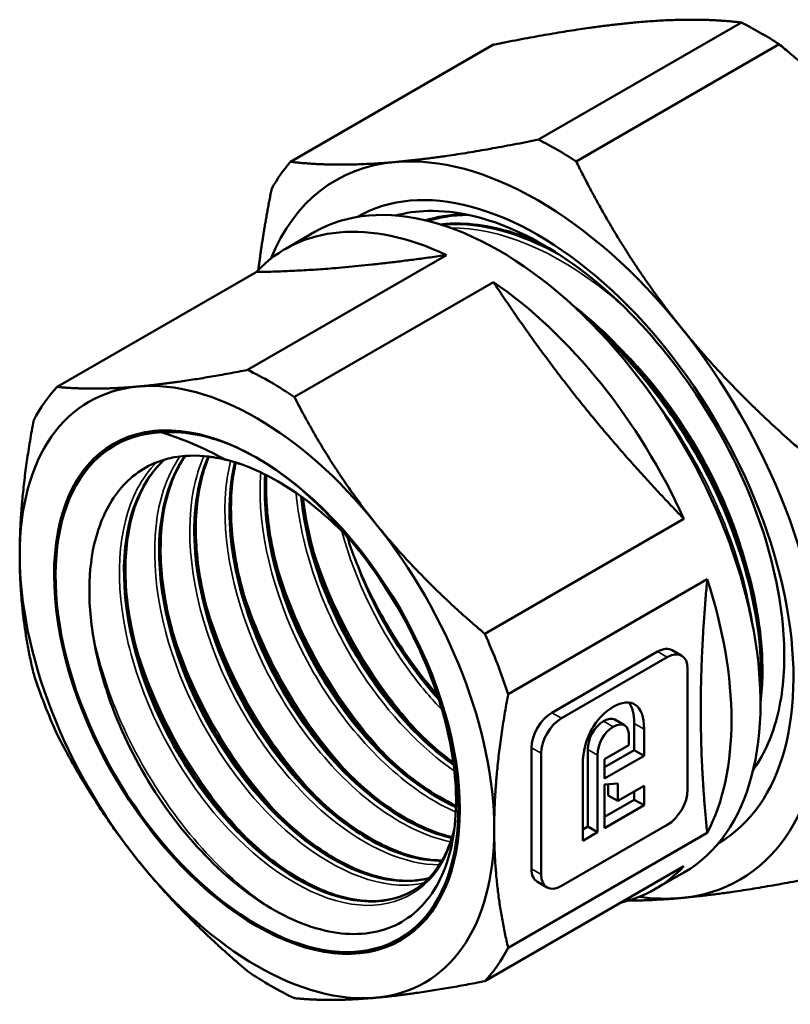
# Model space of a CAD drawing. Header units: millimetres. Extents: x -126 to 748, y -69 to 356.
# Tile 12 of 16: x 131 to 159, y 130 to 166. Entities that reach past the tile are written whole.
import ezdxf

# ---------------------------------------------------------------- set-up
doc = ezdxf.new("R2010")
doc.units = ezdxf.units.MM
doc.layers.add('Видимые тонкие (ГОСТ)', color=7, linetype='Continuous', lineweight=35)
doc.layers.add('Видимый контур (ГОСТ)', color=7, linetype='Continuous', lineweight=50)

msp = doc.modelspace()

# ---------------------------------------------------------------- linework, layer by layer
at = {"layer": 'Видимые тонкие (ГОСТ)'}
for p, q in [((154.013, 143.077), (154.366, 142.873)), ((150.15, 140.847), (150.503, 140.643)), ((152.042, 140.535), (152.396, 140.331)), ((153.163, 140.451), (153.517, 140.246)), ((149.406, 139.566), (149.76, 139.362)), ((151.47, 139.499), (151.824, 139.295)), ((149.406, 135.145), (149.76, 134.94))]:
    msp.add_line(p, q, dxfattribs=at)
for points in [[(145.51, 158.83), (145.952, 158.973), (146.425, 159.051), (146.923, 159.06)], [(145.836, 158.859), (145.786, 158.836), (145.737, 158.812), (145.688, 158.787)], [(135.926, 151.075), (136.65, 151.117), (137.437, 150.984), (138.244, 150.694)], [(138.168, 150.124), (139.684, 149.761), (141.337, 148.696), (142.764, 147.19)]]:
    msp.add_open_spline(points, degree=3, dxfattribs=at)
for points, knots in [([(152.775, 155.676), (152.583, 155.848), (152.388, 156.015), (152.191, 156.174), (150.28, 157.72), (148.222, 158.575), (146.463, 158.551)], [24.8344194, 24.8344194, 24.8344194, 24.8344194, 24.9054718, 24.9054718, 24.9054718, 25.5965999, 25.5965999, 25.5965999, 25.5965999]), ([(157.27, 146.15), (157.214, 146.375), (157.151, 146.602), (157.082, 146.829), (156.37, 149.182), (154.988, 151.615), (153.278, 153.499), (153.05, 153.75), (152.817, 153.991), (152.579, 154.221)], [23.8552253, 23.8552253, 23.8552253, 23.8552253, 23.9270724, 23.9270724, 23.9270724, 24.6704613, 24.6704613, 24.6704613, 24.7694977, 24.7694977, 24.7694977, 24.7694977]), ([(157.497, 143.965), (157.157, 146.383), (156.078, 149.092), (154.509, 151.432), (154.299, 151.745), (154.081, 152.05), (153.856, 152.347)], [29.991401, 29.991401, 29.991401, 29.991401, 30.7119498, 30.7119498, 30.7119498, 30.8081129, 30.8081129, 30.8081129, 30.8081129]), ([(146.571, 136.471), (146.465, 136.049), (146.315, 135.666), (146.122, 135.334), (145.401, 134.095), (144.085, 133.57), (142.547, 133.91), (141.01, 134.25), (139.27, 135.45), (137.815, 137.193), (136.361, 138.935), (135.209, 141.199), (134.688, 143.376), (134.166, 145.553), (134.282, 147.618), (135.016, 149.019), (135.211, 149.39), (135.449, 149.714), (135.724, 149.986)], [4.985568, 4.985568, 4.985568, 4.985568, 5.192407, 5.192407, 5.192407, 5.963235, 5.963235, 5.963235, 6.733769, 6.733769, 6.733769, 7.504018, 7.504018, 7.504018, 8.273985, 8.273985, 8.273985, 8.478227, 8.478227, 8.478227, 8.478227]), ([(145.47, 134.627), (145.186, 134.562), (144.886, 134.536), (144.571, 134.551), (143.117, 134.618), (141.382, 135.551), (139.85, 137.106), (138.319, 138.66), (137.009, 140.818), (136.289, 143.003), (135.569, 145.188), (135.449, 147.375), (135.974, 148.98), (136.123, 149.437), (136.325, 149.846), (136.571, 150.2)], [11.953385, 11.953385, 11.953385, 11.953385, 12.119816, 12.119816, 12.119816, 12.888223, 12.888223, 12.888223, 13.65639, 13.65639, 13.65639, 14.424323, 14.424323, 14.424323, 14.643077, 14.643077, 14.643077, 14.643077]), ([(146.047, 135.29), (144.822, 135.29), (143.378, 135.906), (142.014, 137.037), (140.427, 138.354), (138.967, 140.355), (138.043, 142.506), (137.074, 144.762), (136.708, 147.157), (137.07, 148.995), (137.157, 149.436), (137.285, 149.844), (137.45, 150.213)], [18.368707, 18.368707, 18.368707, 18.368707, 19.027335, 19.027335, 19.027335, 19.793792, 19.793792, 19.793792, 20.597102, 20.597102, 20.597102, 20.789705, 20.789705, 20.789705, 20.789705]), ([(146.448, 136.131), (145.583, 136.314), (144.652, 136.754), (143.742, 137.43), (142.129, 138.628), (140.597, 140.554), (139.579, 142.69), (138.562, 144.825), (138.07, 147.146), (138.252, 149.029), (138.286, 149.382), (138.343, 149.718), (138.423, 150.037)], [24.80449, 24.80449, 24.80449, 24.80449, 25.239452, 25.239452, 25.239452, 26.010362, 26.010362, 26.010362, 26.780689, 26.780689, 26.780689, 26.925007, 26.925007, 26.925007, 26.925007]), ([(146.644, 137.221), (146.382, 137.334), (146.117, 137.468), (145.852, 137.623), (144.238, 138.569), (142.617, 140.29), (141.442, 142.331), (140.267, 144.37), (139.551, 146.706), (139.5, 148.715), (139.493, 149.026), (139.501, 149.33), (139.525, 149.623)], [31.265663, 31.265663, 31.265663, 31.265663, 31.391734, 31.391734, 31.391734, 32.15864, 32.15864, 32.15864, 32.92515, 32.92515, 32.92515, 33.044076, 33.044076, 33.044076, 33.044076]), ([(146.594, 138.714), (145.389, 139.548), (144.207, 140.78), (143.242, 142.237), (141.953, 144.185), (141.069, 146.513), (140.842, 148.602), (140.832, 148.693), (140.824, 148.784), (140.816, 148.874)], [37.760838, 37.760838, 37.760838, 37.760838, 38.334864, 38.334864, 38.334864, 39.101889, 39.101889, 39.101889, 39.135407, 39.135407, 39.135407, 39.135407]), ([(146.145, 140.947), (145.766, 141.34), (145.401, 141.769), (145.056, 142.227), (143.893, 143.775), (142.976, 145.647), (142.482, 147.479)], [44.3253854, 44.3253854, 44.3253854, 44.3253854, 44.5166644, 44.5166644, 44.5166644, 45.1623696, 45.1623696, 45.1623696, 45.1623696]), ([(145.415, 139.994), (144.971, 140.455), (144.543, 140.959), (144.141, 141.498), (142.912, 143.146), (141.934, 145.11), (141.368, 147.049)], [44.3293161, 44.3293161, 44.3293161, 44.3293161, 44.5281017, 44.5281017, 44.5281017, 45.1352116, 45.1352116, 45.1352116, 45.1352116]), ([(144.132, 139.252), (143.015, 140.421), (142, 141.86), (141.223, 143.409), (140.751, 144.352), (140.368, 145.333), (140.087, 146.306)], [38.0461308, 38.0461308, 38.0461308, 38.0461308, 38.5471276, 38.5471276, 38.5471276, 38.8520263, 38.8520263, 38.8520263, 38.8520263]), ([(142.846, 138.508), (142.709, 138.65), (142.573, 138.797), (142.44, 138.948), (140.819, 140.778), (139.487, 143.187), (138.798, 145.566)], [31.7629455, 31.7629455, 31.7629455, 31.7629455, 31.82425, 31.82425, 31.82425, 32.5688409, 32.5688409, 32.5688409, 32.5688409]), ([(141.563, 137.771), (140.752, 138.618), (139.993, 139.605), (139.344, 140.679), (138.554, 141.985), (137.929, 143.412), (137.519, 144.824)], [25.4797602, 25.4797602, 25.4797602, 25.4797602, 25.8433907, 25.8433907, 25.8433907, 26.2856556, 26.2856556, 26.2856556, 26.2856556]), ([(140.278, 137.025), (138.843, 138.528), (137.584, 140.485), (136.765, 142.53), (136.559, 143.045), (136.381, 143.565), (136.232, 144.082)], [19.1965749, 19.1965749, 19.1965749, 19.1965749, 19.8404062, 19.8404062, 19.8404062, 20.0024703, 20.0024703, 20.0024703, 20.0024703]), ([(139.893, 133.707), (139.702, 133.831), (139.511, 133.964), (139.321, 134.106), (137.552, 135.427), (135.874, 137.516), (134.734, 139.84), (134.15, 141.03), (133.711, 142.276), (133.437, 143.49)], [6.317053, 6.317053, 6.317053, 6.317053, 6.397454, 6.397454, 6.397454, 7.146082, 7.146082, 7.146082, 7.529391, 7.529391, 7.529391, 7.529391]), ([(138.994, 136.287), (138.506, 136.794), (138.037, 137.353), (137.601, 137.953), (136.427, 139.566), (135.495, 141.466), (134.947, 143.342)], [12.9133896, 12.9133896, 12.9133896, 12.9133896, 13.1318482, 13.1318482, 13.1318482, 13.719285, 13.719285, 13.719285, 13.719285])]:
    msp.add_open_spline(points, degree=3, knots=knots, dxfattribs=at)
at = {"layer": 'Видимый контур (ГОСТ)'}
for p, q in [((157.076, 166.053), (149.666, 161.775)), ((148.019, 165.244), (140.609, 160.966)), ((158.449, 165.26), (151.039, 160.982)), ((141.474, 158.392), (140.413, 157.78)), ((146.306, 157.561), (139.039, 153.365)), ((139.358, 156.941), (132.09, 152.745)), ((148.02, 156.572), (140.752, 152.376)), ((154.969, 147.928), (147.701, 143.732)), ((155.825, 145.72), (148.557, 141.524)), ((154.54, 143.13), (154.894, 142.926)), ((150.15, 140.847), (154.013, 143.077)), ((154.366, 142.873), (150.503, 140.643)), ((155.109, 138.029), (155.109, 142.451)), ((152.45, 140.595), (152.803, 140.391)), ((153.163, 139.478), (153.163, 140.451)), ((153.517, 140.246), (153.517, 139.274)), ((152.968, 139.666), (152.968, 139.955)), ((149.406, 135.145), (149.406, 139.566)), ((152.078, 139.152), (152.968, 139.666)), ((149.76, 139.362), (149.76, 134.94)), ((151.47, 136.69), (151.47, 139.499)), ((151.824, 139.295), (151.824, 136.485)), ((152.078, 138.851), (153.163, 139.478)), ((153.517, 139.274), (152.078, 138.443)), ((153.163, 139.478), (153.517, 139.274)), ((151.281, 136.172), (151.281, 138.97)), ((152.078, 138.443), (152.078, 139.152)), ((152.078, 138.222), (152.564, 138.265)), ((152.078, 136.632), (152.078, 138.222)), ((152.21, 137.826), (152.21, 138.234)), ((152.564, 138.265), (152.564, 137.622)), ((152.564, 137.622), (153.517, 138.172)), ((153.517, 138.172), (153.517, 137.463)), ((152.21, 137.826), (152.564, 137.622)), ((153.163, 137.667), (153.163, 137.968)), ((152.078, 137.04), (153.163, 137.667)), ((153.517, 137.463), (152.078, 136.632)), ((153.163, 137.667), (153.517, 137.463)), ((150.503, 134.519), (154.366, 136.749)), ((151.281, 136.58), (151.47, 136.69)), ((151.47, 136.69), (151.824, 136.485)), ((155.825, 136.455), (148.557, 132.259)), ((151.824, 136.485), (151.281, 136.172)), ((154.969, 135.236), (147.701, 131.04)), ((154.974, 135.009), (153.913, 134.397)), ((149.622, 134.67), (149.975, 134.466))]:
    msp.add_line(p, q, dxfattribs=at)
for centre, major_axis, start_param, end_param in [((157.763, 152.208), (-8.25, 14.289), 5.438926, 5.556649), ((150.353, 147.93), (8.25, -14.289), 2.297333, 2.415056), ((149.638, 147.517), (-7.375, 12.774), 4.974188, 6.021386), ((149.638, 147.517), (-7.375, 12.774), 6.021386, 6.705229), ((150.353, 147.93), (-8.25, 14.289), 0.202938, 0.320661), ((149.638, 147.517), (-6.601, 11.433), 3.141031, 6.283747), ((148.224, 146.701), (6.75, -11.691), 0, 3.141593), ((147.163, 146.088), (-6.75, 11.691), 5.587663, 6.455109), ((147.163, 146.088), (-6.75, 11.691), 4.540465, 5.407911), ((149.638, 147.517), (-7.375, 12.774), 3.926991, 4.974188), ((139.895, 141.892), (6.75, -11.691), 2.266319, 2.44607), ((139.385, 141.598), (-6.125, 10.609), 4.974188, 6.021386), ((139.385, 141.598), (-6.125, 10.609), 6.021386, 7.068583), ((139.895, 141.892), (-6.75, 11.691), 0.171924, 0.351675), ((139.385, 141.598), (5.199, -9.005), 2.846727, 8.154418), ((139.904, 141.897), (-4.564, 7.905), 6.075196, 6.133943), ((139.385, 141.598), (-6.125, 10.609), 3.926991, 4.974188), ((139.385, 141.598), (6.125, -10.609), 3.926991, 4.974188), ((148.577, 146.905), (4.564, -7.905), 4.477223, 4.535971), ((147.163, 146.088), (6.75, -11.691), 0.351675, 1.219121), ((139.895, 141.892), (6.75, -11.691), 1.219121, 1.398873), ((139.895, 141.892), (-6.75, 11.691), 1.219121, 1.398873), ((149.638, 147.517), (7.375, -12.774), 6.021386, 7.068583), ((139.385, 141.598), (6.125, -10.609), 6.021386, 7.068583), ((139.385, 141.598), (6.125, -10.609), 4.974188, 6.021386), ((147.163, 146.088), (6.75, -11.691), 6.111262, 6.455109), ((149.638, 147.517), (7.375, -12.774), 5.861142, 6.021386), ((139.895, 141.892), (6.75, -11.691), 0.171924, 0.351675), ((139.895, 141.892), (-6.75, 11.691), 2.266319, 2.44607)]:
    msp.add_ellipse(centre, major_axis=major_axis, ratio=0.57735, start_param=start_param, end_param=end_param, dxfattribs=at)
msp.add_ellipse((139.385, 141.598), major_axis=(5.237, -9.07), ratio=0.57735, dxfattribs=at)
msp.add_ellipse((139.385, 141.598), major_axis=(5.237, -9.07), ratio=0.57735, dxfattribs=at)
for points, weights in [([(157.076, 166.053), (155.4, 166.252), (153.262, 166.061)], [1.02374168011, 1.04137991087, 1]), ([(153.262, 166.061), (151.125, 165.87), (148.019, 165.244)], [1, 1.04137991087, 1.02374168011]), ([(163.692, 160.039), (161.554, 162.698), (158.449, 165.26)], [1, 1.04137991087, 1.02374168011]), ([(144.423, 160.958), (146.561, 161.149), (149.666, 161.775)], [1, 1.04137991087, 1.02374168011]), ([(140.609, 160.966), (142.286, 160.767), (144.423, 160.958)], [1.02374168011, 1.04137991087, 1]), ([(151.039, 160.982), (152.716, 157.595), (154.853, 154.936)], [1.02374168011, 1.04137991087, 1]), ([(139.437, 157.023), (139.611, 158.416), (139.923, 159.989)], [1.02795347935, 1.03137642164, 1.02374168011]), ([(139.358, 156.941), (142.38, 156.99), (146.306, 157.561)], [1, 1.10204081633, 1]), ([(148.02, 156.572), (151.043, 151.989), (154.969, 147.928)], [1, 1.10204081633, 1]), ([(154.853, 154.936), (156.991, 152.277), (160.096, 149.715)], [1, 1.04137991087, 1.02374168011]), ([(135.054, 152.76), (136.707, 152.908), (139.039, 153.365)], [1, 1.03149156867, 1.01232559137]), ([(132.09, 152.745), (133.401, 152.613), (135.054, 152.76)], [1.01232559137, 1.03149156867, 1]), ([(140.752, 152.376), (142.063, 149.815), (143.716, 147.759)], [1.01232559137, 1.03149156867, 1]), ([(130.723, 146.599), (130.723, 148.802), (131.233, 151.526)], [1, 1.03149156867, 1.01232559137]), ([(143.716, 147.759), (145.369, 145.703), (147.701, 143.732)], [1, 1.03149156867, 1.01232559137]), ([(131.233, 142.261), (130.723, 144.395), (130.723, 146.599)], [1.01232559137, 1.03149156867, 1]), ([(155.825, 145.72), (155.374, 140.827), (155.825, 136.455)], [1, 1.10204081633, 1]), ([(148.557, 141.524), (148.047, 138.8), (148.047, 136.597)], [1.01232559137, 1.03149156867, 1]), ([(135.054, 135.436), (133.401, 137.492), (132.09, 140.053)], [1, 1.03149156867, 1.01232559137]), ([(148.047, 136.597), (148.047, 134.393), (148.557, 132.259)], [1, 1.03149156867, 1.01232559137]), ([(139.039, 131.409), (136.707, 133.38), (135.054, 135.436)], [1.01232559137, 1.03149156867, 1]), ([(160.096, 134.894), (156.991, 134.268), (154.853, 134.077)], [1.02374168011, 1.04137991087, 1]), ([(154.853, 134.077), (153.839, 133.986), (152.953, 133.982)], [1, 1.01920806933, 1.0256994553]), ([(147.701, 131.04), (145.369, 130.583), (143.716, 130.435)], [1.01232559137, 1.03149156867, 1]), ([(143.716, 130.435), (142.063, 130.287), (140.752, 130.419)], [1, 1.03149156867, 1.01232559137])]:
    msp.add_rational_spline(points, weights, degree=2, dxfattribs=at)
for points, knots in [([(157.803, 139.235), (158.146, 139.846), (158.387, 140.569), (158.652, 142.199), (158.675, 143.1), (158.461, 145.399), (158.119, 146.83), (157.035, 149.717), (156.301, 151.145), (154.527, 153.809), (153.503, 155.017), (151.293, 157.049), (150.127, 157.85), (147.803, 158.931), (146.667, 159.196), (145.213, 159.16), (144.819, 159.104), (144.446, 159.005)], [-5.610729, -5.610729, -5.610729, -5.610729, -5.273648, -5.273648, -4.934542, -4.934542, -4.458582, -4.458582, -3.978734, -3.978734, -3.494996, -3.494996, -3.00737, -3.00737, -2.515857, -2.515857, -2.321958, -2.321958, -2.321958, -2.321958]), ([(147.108, 159.024), (146.821, 159.025), (146.543, 159.004), (146.055, 158.924), (145.839, 158.873), (145.631, 158.806)], [3.2977196, 3.2977196, 3.2977196, 3.2977196, 3.4308568, 3.4308568, 3.5415856, 3.5415856, 3.5415856, 3.5415856]), ([(146.083, 158.679), (146.324, 158.706), (146.571, 158.717), (147.649, 158.691), (148.541, 158.487), (149.562, 158.064), (149.688, 158.009), (149.815, 157.95)], [0.2622458, 0.2622458, 0.2622458, 0.2622458, 0.3745634, 0.3745634, 0.7452374, 0.7452374, 0.7972758, 0.7972758, 0.7972758, 0.7972758]), ([(150.254, 157.68), (148.961, 158.366), (147.672, 158.725), (146.514, 158.699), (146.374, 158.696), (146.235, 158.688), (146.099, 158.673)], [18.8651837, 18.8651837, 18.8651837, 18.8651837, 19.3178231, 19.3178231, 19.3178231, 19.3727403, 19.3727403, 19.3727403, 19.3727403]), ([(146.114, 158.667), (146.457, 158.701), (146.813, 158.702), (147.18, 158.666), (148.2, 158.568), (149.297, 158.195), (150.394, 157.59)], [-25.6524591, -25.6524591, -25.6524591, -25.6524591, -25.514403, -25.514403, -25.514403, -25.1306071, -25.1306071, -25.1306071, -25.1306071]), ([(150.884, 155.751), (150.888, 155.748), (150.892, 155.745), (151.794, 155.042), (152.672, 154.186), (154.259, 152.289), (154.988, 151.227), (156.211, 149.033), (156.72, 147.875), (157.46, 145.607), (157.701, 144.469), (157.863, 142.642), (157.854, 141.9), (157.77, 141.216)], [1.121029, 1.121029, 1.121029, 1.121029, 1.122634, 1.122634, 1.501172, 1.501172, 1.878918, 1.878918, 2.256147, 2.256147, 2.633485, 2.633485, 2.909114, 2.909114, 2.909114, 2.909114]), ([(157.762, 141.541), (157.81, 142.131), (157.805, 142.759), (157.744, 143.415), (157.517, 145.82), (156.527, 148.578), (155.004, 151.007), (153.995, 152.616), (152.757, 154.071), (151.434, 155.223)], [23.45144, 23.45144, 23.45144, 23.45144, 23.649541, 23.649541, 23.649541, 24.376019, 24.376019, 24.376019, 24.857329, 24.857329, 24.857329, 24.857329]), ([(151.577, 155.081), (153.057, 153.759), (154.418, 152.057), (155.468, 150.201), (156.875, 147.713), (157.709, 144.971), (157.779, 142.652), (157.789, 142.307), (157.783, 141.973), (157.76, 141.649)], [-31.121647, -31.121647, -31.121647, -31.121647, -30.580573, -30.580573, -30.580573, -29.855271, -29.855271, -29.855271, -29.747593, -29.747593, -29.747593, -29.747593]), ([(135.921, 151.087), (135.921, 151.087), (135.92, 151.086), (135.918, 151.085), (135.917, 151.084), (135.916, 151.082), (135.916, 151.082), (135.916, 151.081), (135.916, 151.081), (135.917, 151.08), (135.917, 151.079), (135.918, 151.079), (135.918, 151.078), (135.919, 151.078), (135.92, 151.077), (135.923, 151.076), (135.924, 151.076), (135.926, 151.075)], [-0.003590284, -0.003590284, -0.003590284, -0.003590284, -0.003158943, -0.003158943, -0.00200537, -0.00200537, -0.001561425, -0.001561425, -0.001321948, -0.001321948, -0.001134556, -0.001134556, -0.00093039, -0.00093039, -0.00062345, -0.00062345, 0, 0, 0, 0]), ([(135.921, 151.087), (136.212, 151.116), (136.622, 151.119), (137.855, 150.887), (138.608, 150.595), (139.364, 150.161)], [0.0321726, 0.0321726, 0.0321726, 0.0321726, 0.1438055, 0.1438055, 0.2977693, 0.2977693, 0.2977693, 0.2977693]), ([(135.926, 151.075), (136.308, 150.957), (136.691, 150.815), (137.441, 150.496), (137.806, 150.32), (138.168, 150.124)], [-0.2608714, -0.2608714, -0.2608714, -0.2608714, -0.1276019, -0.1276019, 0, 0, 0, 0]), ([(136.069, 150.106), (135.469, 149.942), (134.945, 149.623), (134.095, 148.702), (133.774, 148.115), (133.558, 147.416)], [-0.6257587, -0.6257587, -0.6257587, -0.6257587, -0.3099222, -0.3099222, 0, 0, 0, 0]), ([(135.991, 150.079), (135.22, 149.364), (134.718, 148.255), (134.573, 146.898), (134.374, 145.037), (134.848, 142.731), (135.85, 140.604), (136.848, 138.483), (138.36, 136.565), (139.956, 135.366), (141.549, 134.169), (143.208, 133.701), (144.467, 134.079), (144.728, 134.158), (144.971, 134.272), (145.194, 134.42)], [-8.506038, -8.506038, -8.506038, -8.506038, -7.941926, -7.941926, -7.941926, -7.168092, -7.168092, -7.168092, -6.396615, -6.396615, -6.396615, -5.627113, -5.627113, -5.627113, -5.467703, -5.467703, -5.467703, -5.467703]), ([(145.072, 134.343), (144.929, 134.259), (144.778, 134.189), (144.62, 134.133), (143.386, 133.692), (141.735, 134.099), (140.132, 135.253), (138.529, 136.406), (136.995, 138.29), (135.963, 140.4), (134.931, 142.509), (134.414, 144.818), (134.566, 146.704), (134.683, 148.148), (135.191, 149.331), (135.997, 150.082)], [11.782349, 11.782349, 11.782349, 11.782349, 11.881165, 11.881165, 11.881165, 12.653553, 12.653553, 12.653553, 13.425655, 13.425655, 13.425655, 14.197476, 14.197476, 14.197476, 14.787916, 14.787916, 14.787916, 14.787916]), ([(135.999, 150.086), (135.691, 149.799), (135.425, 149.445), (134.915, 148.458), (134.715, 147.755), (134.549, 146.221), (134.575, 145.375), (134.841, 143.637), (135.084, 142.724), (135.75, 140.939), (136.183, 140.046), (137.181, 138.389), (137.76, 137.606), (138.984, 136.247), (139.646, 135.654), (140.962, 134.731), (141.634, 134.388), (142.897, 133.987), (143.504, 133.923), (144.366, 134.039), (144.67, 134.133), (144.946, 134.273)], [0.094935, 0.094935, 0.094935, 0.094935, 0.306457, 0.306457, 0.603781, 0.603781, 0.894536, 0.894536, 1.184569, 1.184569, 1.475412, 1.475412, 1.766729, 1.766729, 2.057914, 2.057914, 2.348349, 2.348349, 2.638053, 2.638053, 2.813801, 2.813801, 2.813801, 2.813801]), ([(136.75, 150.218), (136.161, 149.37), (135.829, 148.207), (135.812, 146.862), (135.787, 144.89), (136.439, 142.551), (137.573, 140.483), (138.705, 138.417), (140.304, 136.645), (141.917, 135.644), (143.253, 134.814), (144.585, 134.521), (145.653, 134.796)], [-14.648922, -14.648922, -14.648922, -14.648922, -14.120452, -14.120452, -14.120452, -13.345247, -13.345247, -13.345247, -12.571371, -12.571371, -12.571371, -11.930019, -11.930019, -11.930019, -11.930019]), ([(145.658, 134.802), (144.643, 134.544), (143.394, 134.792), (142.127, 135.531), (140.523, 136.466), (138.911, 138.177), (137.744, 140.207), (136.577, 142.235), (135.868, 144.559), (135.825, 146.553), (135.794, 148.026), (136.125, 149.306), (136.757, 150.219)], [18.214611, 18.214611, 18.214611, 18.214611, 18.822842, 18.822842, 18.822842, 19.592864, 19.592864, 19.592864, 20.362654, 20.362654, 20.362654, 20.930782, 20.930782, 20.930782, 20.930782]), ([(136.765, 150.224), (136.668, 150.083), (136.579, 149.934), (136.199, 149.199), (135.999, 148.496), (135.833, 146.963), (135.859, 146.117), (136.126, 144.379), (136.368, 143.465), (137.034, 141.681), (137.467, 140.787), (138.466, 139.131), (139.044, 138.347), (140.268, 136.988), (140.93, 136.396), (142.247, 135.472), (142.918, 135.129), (144.181, 134.728), (144.788, 134.665), (145.44, 134.753), (145.553, 134.774), (145.662, 134.802)], [0.22526, 0.22526, 0.22526, 0.22526, 0.306457, 0.306457, 0.603781, 0.603781, 0.894536, 0.894536, 1.184569, 1.184569, 1.475412, 1.475412, 1.766729, 1.766729, 2.057914, 2.057914, 2.348349, 2.348349, 2.638053, 2.638053, 2.700351, 2.700351, 2.700351, 2.700351]), ([(138.168, 150.124), (138.17, 150.123), (138.172, 150.122), (138.174, 150.121), (138.175, 150.12), (138.176, 150.119), (138.176, 150.119), (138.177, 150.118), (138.177, 150.118), (138.177, 150.117), (138.177, 150.117), (138.177, 150.116), (138.177, 150.116), (138.174, 150.115), (138.171, 150.115), (138.153, 150.115), (138.125, 150.119), (138.015, 150.138), (137.891, 150.162), (137.39, 150.233), (136.909, 150.27), (136.38, 150.176)], [-0.4641591, -0.4641591, -0.4641591, -0.4641591, -0.4600338, -0.4600338, -0.4580333, -0.4580333, -0.4565386, -0.4565386, -0.4549626, -0.4549626, -0.452681, -0.452681, -0.4486546, -0.4486546, -0.4362871, -0.4362871, -0.3881953, -0.3881953, -0.2683154, -0.2683154, 0, 0, 0, 0]), ([(146.136, 135.444), (145.537, 135.439), (144.886, 135.578), (144.215, 135.866), (142.634, 136.542), (140.959, 138.033), (139.659, 139.941), (138.311, 141.919), (137.384, 144.323), (137.162, 146.467), (137.015, 147.888), (137.178, 149.182), (137.617, 150.196)], [24.650511, 24.650511, 24.650511, 24.650511, 24.976813, 24.976813, 24.976813, 25.74513, 25.74513, 25.74513, 26.541448, 26.541448, 26.541448, 27.069294, 27.069294, 27.069294, 27.069294]), ([(137.608, 150.197), (137.188, 149.232), (137.018, 148.012), (137.13, 146.669), (137.303, 144.611), (138.137, 142.286), (139.392, 140.322), (140.645, 138.358), (142.303, 136.776), (143.898, 135.998), (144.679, 135.618), (145.44, 135.432), (146.132, 135.438)], [-20.787491, -20.787491, -20.787491, -20.787491, -20.284246, -20.284246, -20.284246, -19.513247, -19.513247, -19.513247, -18.742755, -18.742755, -18.742755, -18.365869, -18.365869, -18.365869, -18.365869]), ([(137.631, 150.198), (137.415, 149.688), (137.268, 149.099), (137.117, 147.704), (137.144, 146.858), (137.41, 145.12), (137.652, 144.207), (138.318, 142.422), (138.751, 141.528), (139.75, 139.872), (140.328, 139.089), (141.553, 137.73), (142.214, 137.137), (143.531, 136.214), (144.203, 135.871), (145.29, 135.525), (145.733, 135.452), (146.146, 135.45)], [0.359442, 0.359442, 0.359442, 0.359442, 0.603781, 0.603781, 0.894536, 0.894536, 1.184569, 1.184569, 1.475412, 1.475412, 1.766729, 1.766729, 2.057914, 2.057914, 2.348349, 2.348349, 2.557536, 2.557536, 2.557536, 2.557536]), ([(142.786, 147.163), (142.685, 147.27), (142.584, 147.375), (141.826, 148.132), (141.121, 148.698), (139.718, 149.571), (139.003, 149.888), (138.091, 150.125), (137.858, 150.17), (137.63, 150.198)], [1.7254662, 1.7254662, 1.7254662, 1.7254662, 1.7710417, 1.7710417, 2.0621899, 2.0621899, 2.3526231, 2.3526231, 2.4542992, 2.4542992, 2.4542992, 2.4542992]), ([(138.579, 149.99), (138.348, 149.011), (138.318, 147.864), (138.506, 146.646), (138.834, 144.519), (139.82, 142.202), (141.177, 140.325), (142.534, 138.451), (144.244, 137.038), (145.822, 136.468), (146.051, 136.385), (146.276, 136.321), (146.497, 136.274)], [-26.917387, -26.917387, -26.917387, -26.917387, -26.473382, -26.473382, -26.473382, -25.697456, -25.697456, -25.697456, -24.922232, -24.922232, -24.922232, -24.809899, -24.809899, -24.809899, -24.809899]), ([(146.5, 136.282), (146.311, 136.323), (146.118, 136.377), (145.922, 136.444), (144.354, 136.982), (142.646, 138.36), (141.279, 140.209), (139.914, 142.057), (138.906, 144.355), (138.546, 146.481), (138.33, 147.758), (138.349, 148.964), (138.589, 149.987)], [31.094645, 31.094645, 31.094645, 31.094645, 31.190958, 31.190958, 31.190958, 31.963622, 31.963622, 31.963622, 32.735707, 32.735707, 32.735707, 33.199077, 33.199077, 33.199077, 33.199077]), ([(138.612, 149.982), (138.556, 149.733), (138.512, 149.473), (138.401, 148.445), (138.428, 147.599), (138.694, 145.862), (138.936, 144.948), (139.603, 143.164), (140.035, 142.27), (141.034, 140.614), (141.612, 139.83), (142.837, 138.471), (143.498, 137.879), (144.815, 136.955), (145.487, 136.612), (146.25, 136.37), (146.38, 136.334), (146.508, 136.304)], [0.500635, 0.500635, 0.500635, 0.500635, 0.603781, 0.603781, 0.894536, 0.894536, 1.184569, 1.184569, 1.475412, 1.475412, 1.766729, 1.766729, 2.057914, 2.057914, 2.348349, 2.348349, 2.408473, 2.408473, 2.408473, 2.408473]), ([(139.364, 150.161), (140.121, 149.727), (140.874, 149.154), (142.11, 147.968), (142.521, 147.494), (142.813, 147.13)], [0, 0, 0, 0, 0.3207722, 0.3207722, 0.5534466, 0.5534466, 0.5534466, 0.5534466]), ([(139.688, 149.544), (139.627, 148.626), (139.711, 147.618), (139.943, 146.58), (140.423, 144.432), (141.531, 142.18), (142.951, 140.427), (144.078, 139.036), (145.391, 137.972), (146.651, 137.398)], [-33.031301, -33.031301, -33.031301, -33.031301, -32.659268, -32.659268, -32.659268, -31.889928, -31.889928, -31.889928, -31.279504, -31.279504, -31.279504, -31.279504]), ([(146.651, 137.411), (145.492, 137.942), (144.288, 138.883), (143.227, 140.118), (141.775, 141.808), (140.606, 144.027), (140.052, 146.183), (139.75, 147.357), (139.633, 148.505), (139.7, 149.538)], [37.56458, 37.56458, 37.56458, 37.56458, 38.126091, 38.126091, 38.126091, 38.894397, 38.894397, 38.894397, 39.312797, 39.312797, 39.312797, 39.312797]), ([(139.733, 149.522), (139.699, 148.877), (139.736, 148.182), (139.978, 146.603), (140.22, 145.69), (140.887, 143.905), (141.32, 143.011), (142.318, 141.355), (142.896, 140.572), (144.121, 139.213), (144.782, 138.62), (145.844, 137.876), (146.251, 137.638), (146.652, 137.45)], [0.656834, 0.656834, 0.656834, 0.656834, 0.894536, 0.894536, 1.184569, 1.184569, 1.475412, 1.475412, 1.766729, 1.766729, 2.057914, 2.057914, 2.235539, 2.235539, 2.235539, 2.235539]), ([(141.001, 148.745), (141.077, 147.958), (141.242, 147.136), (141.495, 146.311), (142.161, 144.138), (143.426, 141.964), (144.931, 140.374), (145.456, 139.819), (146.009, 139.337), (146.567, 138.939)], [-39.115638, -39.115638, -39.115638, -39.115638, -38.82246, -38.82246, -38.82246, -38.051183, -38.051183, -38.051183, -37.781966, -37.781966, -37.781966, -37.781966]), ([(146.565, 138.956), (146.074, 139.306), (145.587, 139.722), (145.12, 140.197), (143.603, 141.737), (142.306, 143.876), (141.595, 146.041), (141.295, 146.953), (141.101, 147.866), (141.016, 148.735)], [44.06743, 44.06743, 44.06743, 44.06743, 44.304285, 44.304285, 44.304285, 45.072969, 45.072969, 45.072969, 45.396737, 45.396737, 45.396737, 45.396737]), ([(141.066, 148.696), (141.083, 148.536), (141.105, 148.375), (141.262, 147.344), (141.505, 146.431), (142.171, 144.646), (142.604, 143.753), (143.602, 142.096), (144.181, 141.313), (145.353, 140.012), (145.953, 139.464), (146.556, 139.021)], [0.840273, 0.840273, 0.840273, 0.840273, 0.894536, 0.894536, 1.184569, 1.184569, 1.475412, 1.475412, 1.766729, 1.766729, 2.032916, 2.032916, 2.032916, 2.032916]), ([(133.558, 147.416), (133.389, 146.871), (133.293, 146.264), (133.248, 144.949), (133.301, 144.247), (133.617, 142.422), (133.97, 141.286), (134.965, 139.052), (135.599, 137.976), (137.068, 136.026), (137.891, 135.173), (139.618, 133.807), (140.507, 133.311), (142.232, 132.746), (143.051, 132.687), (144.507, 133.024), (145.129, 133.42), (146.087, 134.623), (146.411, 135.422), (146.71, 137.325), (146.679, 138.413), (146.257, 140.74), (145.866, 141.957), (144.767, 144.361), (144.066, 145.524), (143.257, 146.577)], [-4.345084, -4.345084, -4.345084, -4.345084, -4.103017, -4.103017, -3.859175, -3.859175, -3.49091, -3.49091, -3.118721, -3.118721, -2.742607, -2.742607, -2.36257, -2.36257, -1.97861, -1.97861, -1.590728, -1.590728, -1.198926, -1.198926, -0.803203, -0.803203, -0.403561, -0.403561, 0, 0, 0, 0]), ([(143.283, 145.698), (143.627, 144.928), (144.034, 144.178), (144.828, 142.946), (145.14, 142.521), (145.398, 142.189)], [0.0239694, 0.0239694, 0.0239694, 0.0239694, 0.2802638, 0.2802638, 0.4636765, 0.4636765, 0.4636765, 0.4636765]), ([(145.196, 134.417), (145.653, 134.715), (146.03, 135.166), (146.42, 136.01), (146.521, 136.311), (146.597, 136.637)], [0, 0, 0, 0, 0.3096709, 0.3096709, 0.4560988, 0.4560988, 0.4560988, 0.4560988])]:
    msp.add_open_spline(points, degree=3, knots=knots, dxfattribs=at)
for points in [[(142.677, 147.278), (142.794, 146.914), (142.927, 146.549), (143.076, 146.184)], [(143.257, 146.577), (143.112, 146.766), (142.964, 146.95), (142.813, 147.13)], [(143.076, 146.184), (143.749, 144.396), (144.808, 142.668), (146.033, 141.314)], [(146.023, 141.345), (144.92, 142.57), (143.951, 144.097), (143.283, 145.698)], [(154.013, 143.077), (154.219, 143.196), (154.406, 143.208), (154.54, 143.13)], [(155.109, 142.451), (155.109, 142.921), (154.777, 143.11), (154.366, 142.873)], [(145.398, 142.189), (145.584, 141.948), (145.777, 141.715), (145.974, 141.491)], [(152.392, 141.056), (153.038, 141.429), (153.517, 141.168), (153.517, 140.246)], [(151.281, 138.97), (151.281, 139.884), (151.741, 140.68), (152.392, 141.056)], [(153.163, 140.451), (153.163, 140.801), (153.094, 141.055), (152.973, 141.216)], [(149.406, 139.566), (149.406, 140.036), (149.739, 140.61), (150.15, 140.847)], [(150.503, 140.643), (150.093, 140.406), (149.76, 139.832), (149.76, 139.362)], [(152.042, 140.535), (152.216, 140.635), (152.353, 140.651), (152.45, 140.595)], [(151.47, 139.499), (151.47, 139.923), (151.684, 140.328), (152.042, 140.535)], [(152.396, 140.331), (152.038, 140.124), (151.824, 139.719), (151.824, 139.295)], [(152.968, 139.955), (152.968, 140.379), (152.762, 140.542), (152.396, 140.331)], [(157.505, 138.764), (157.611, 138.913), (157.711, 139.069), (157.803, 139.235)], [(154.366, 136.749), (154.777, 136.986), (155.109, 137.56), (155.109, 138.029)], [(149.622, 134.67), (149.488, 134.747), (149.406, 134.911), (149.406, 135.145)], [(149.76, 134.94), (149.76, 134.471), (150.093, 134.282), (150.503, 134.519)]]:
    msp.add_open_spline(points, degree=3, dxfattribs=at)

doc.saveas('drawing.dxf')
